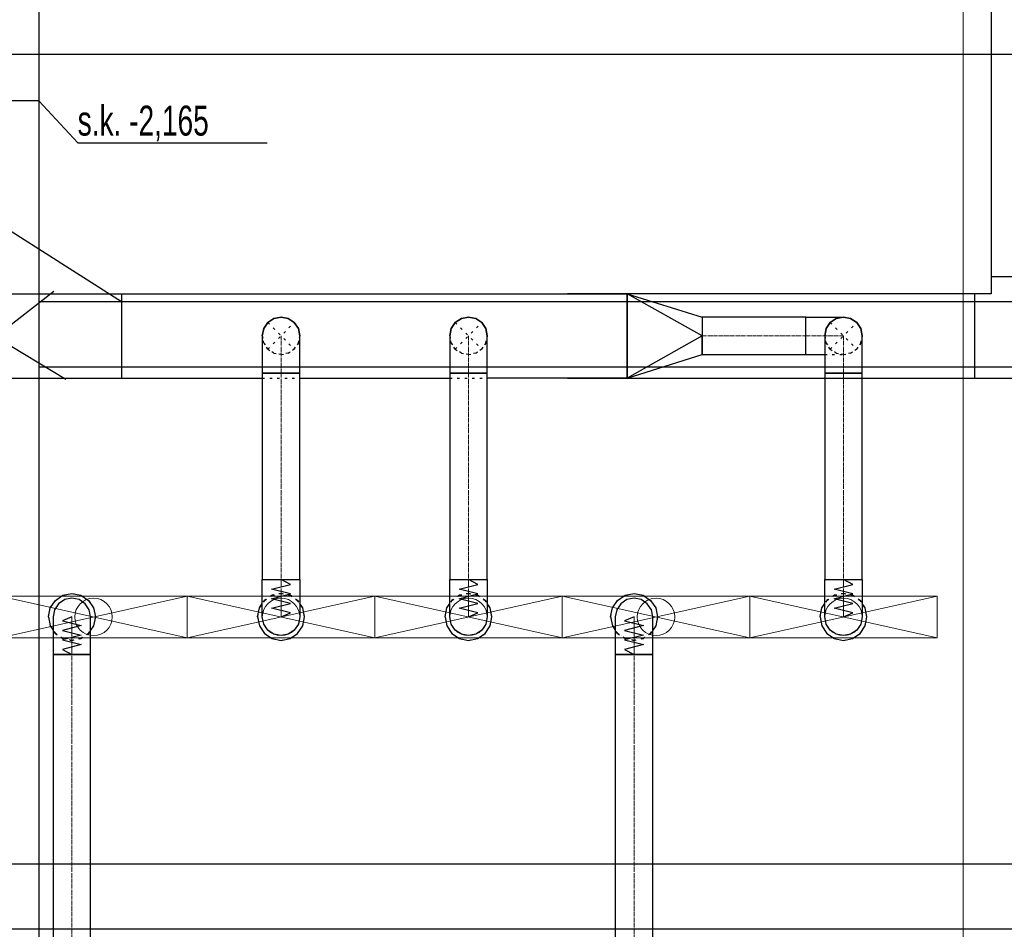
# Model space of a CAD drawing. Header units: centimetres. Extents: x -149939 to 48626, y -46000 to 152985.
# Tile 86 of 256: x -45862 to -40611, y 60329 to 65183. Entities that reach past the tile are written whole.
import ezdxf

# ---------------------------------------------------------------- set-up
doc = ezdxf.new("R2010")
doc.units = ezdxf.units.CM
doc.header["$LTSCALE"] = 50
for name, pattern in [('CADVENT_CENTERLINE', [9.9, 7.4, -1, 0.5, -1]), ('CADVENT_HIDDEN', [0.8, 0.25, -0.55]), ('Kondygnacja  -0_5$0$HIDDEN', [9.525, 6.35, -3.175]), ('Kondygnacja  -0_5$0$HIDDEN2', [4.7625, 3.175, -1.5875]), ('Osie rzutów$0$DASHDOT2', [12.7, 6.35, -3.175, 0, -3.175])]:
    doc.linetypes.add(name, pattern=pattern)
for name, color, linetype in [('01-103-Went PP_poziom-0_5$0$L_Nawiew', 7, 'Continuous'), ('bgde-nawiewDETAILS', 1, 'Continuous'), ('bgde-nawiewEXP', 7, 'Continuous'), ('bgde-nawiewHIDDEN', 250, 'Continuous'), ('IS_zmiany 2024', 1, 'Continuous'), ('Kondygnacja  -0_5$0$ARCH_KONSTR_POWYŻEJ RZUTU', 8, 'Kondygnacja  -0_5$0$HIDDEN'), ('Kondygnacja  -0_5$0$ARCH_KONSTR_POWYŻEJ RZUTU_IST', 8, 'Kondygnacja  -0_5$0$HIDDEN2'), ('Osie rzutów$0$ARCH_INFO_OSIE_IST', 8, 'Osie rzutów$0$DASHDOT2'), ('Osie rzutów$0$ARCH_INFO_OSIE_OPISY_IST', 8, 'Continuous')]:
    doc.layers.add(name, color=color, linetype=linetype)
for name, color, linetype, lineweight in [('bgde-nawiewCEN', 7, 'Continuous', 13), ('bgde_nawiewnik', 11, 'Continuous', 5), ('RFCU', 6, 'Continuous', 30)]:
    doc.layers.add(name, color=color, linetype=linetype, lineweight=lineweight)
doc.styles.add('Kondygnacja  -0_5$0$BIKTS', font='bikromsw.shx', dxfattribs={"width": 0.8})

# ---------------------------------------------------------------- blocks, each defined once
blk = doc.blocks.new('Osie rzutów')
at = {"layer": 'Osie rzutów$0$ARCH_INFO_OSIE_IST', "ltscale": 10}
blk.add_line((4436.04, 11000), (13655, 11000), dxfattribs=at)
blk = doc.blocks.new('Kondygnacja  -0_5$0$konstrukcja istniejąca -0.5')
at = {"layer": 'Kondygnacja  -0_5$0$ARCH_KONSTR_POWYŻEJ RZUTU_IST', "ltscale": 10}
for points in [[(7538, 10975), (7382, 10975), (7382, 11025), (7538, 11025), (7538, 10975)], [(7538, 10975), (7538, 9825)], [(7355.93, 10567.89), (8399.93, 10567.89)], [(7538, 10567.89), (8582, 10567.89)], [(8399.93, 10532.89), (7355.93, 10532.89)], [(8582, 10532.89), (7538, 10532.89)]]:
    blk.add_lwpolyline(points, dxfattribs=at)
at = {"layer": 'Kondygnacja  -0_5$0$ARCH_KONSTR_POWYŻEJ RZUTU_IST'}
blk.add_lwpolyline([(7538, 10975), (7558.69, 10952.53), (7659.84, 10952.53)], dxfattribs=at)
at = {"layer": 'Kondygnacja  -0_5$0$ARCH_KONSTR_POWYŻEJ RZUTU_IST', "ltscale": 10, "elevation": 0}
for points in [[(7538, 10867.89), (8582, 10867.89)], [(8582, 10832.89), (7538, 10832.89)]]:
    blk.add_lwpolyline(points, dxfattribs=at)
at = {"layer": 'Kondygnacja  -0_5$0$ARCH_KONSTR_POWYŻEJ RZUTU_IST', "style": 'Kondygnacja  -0_5$0$BIKTS', "width": 0.7}
blk.add_text('s.k. -2,165', height=16, dxfattribs=at).set_placement((7558.69, 10956.46))
blk = doc.blocks.new('A$C066D7839')
at = {"layer": 'bgde_nawiewnik', "color": 7}
for p, q in [((-50, -11.15), (-50, 11.15)), ((-50, 11.15), (50, 11.15)), ((-50, -11.15), (50, 11.15)), ((50, -11.15), (-50, 11.15)), ((50, 11.15), (50, -11.15)), ((50, -11.15), (-50, -11.15))]:
    blk.add_line(p, q, dxfattribs=at)
blk.add_circle((0, 0), 10, dxfattribs=at)

msp = doc.modelspace()

# ---------------------------------------------------------------- linework, layer by layer
at = {"layer": 'bgde-nawiewCEN', "linetype": 'CADVENT_CENTERLINE', "ltscale": 0.06}
for p, q in [((-44468.407, 63296.017), (-44468.407, 63496.017)), ((-43468.407, 63296.017), (-43468.407, 63496.017)), ((-42221.425, 63496.017), (-41668.407, 63496.017)), ((-41668.407, 63496.017), (-41468.407, 63496.017)), ((-41468.407, 63296.017), (-41468.407, 63496.017)), ((-44468.407, 63296.017), (-44468.407, 62196.041)), ((-43468.407, 63296.017), (-43468.407, 62196.041)), ((-41468.407, 63296.017), (-41468.407, 62196.041)), ((-44468.407, 62196.041), (-44468.407, 62177.345)), ((-43468.407, 62196.041), (-43468.407, 62177.345)), ((-41468.407, 62196.041), (-41468.407, 62177.345)), ((-44468.407, 62177.345), (-44468.407, 62126.234)), ((-43468.407, 62177.345), (-43468.407, 62126.234)), ((-41468.407, 62177.345), (-41468.407, 62126.234)), ((-44468.407, 62126.234), (-44468.407, 62098.441)), ((-44468.407, 62098.441), (-44468.407, 62074.915)), ((-43468.407, 62126.234), (-43468.407, 62098.441)), ((-43468.407, 62098.441), (-43468.407, 62074.915)), ((-41468.407, 62126.234), (-41468.407, 62098.441)), ((-41468.407, 62098.441), (-41468.407, 62074.915)), ((-44468.407, 62074.915), (-44468.407, 62055.3)), ((-44468.407, 62055.3), (-44468.407, 62039.241)), ((-44468.407, 62039.241), (-44468.407, 62026.382)), ((-44468.407, 62026.382), (-44468.407, 62016.367)), ((-43468.407, 62074.915), (-43468.407, 62055.3)), ((-43468.407, 62055.3), (-43468.407, 62039.241)), ((-43468.407, 62039.241), (-43468.407, 62026.382)), ((-43468.407, 62026.382), (-43468.407, 62016.367)), ((-41468.407, 62074.915), (-41468.407, 62055.3)), ((-41468.407, 62055.3), (-41468.407, 62039.241)), ((-41468.407, 62039.241), (-41468.407, 62026.382)), ((-41468.407, 62026.382), (-41468.407, 62016.367)), ((-45583.864, 61995.567), (-45583.864, 61996.041)), ((-45583.864, 61994.441), (-45583.864, 61995.567)), ((-45583.864, 61992.248), (-45583.864, 61994.441)), ((-45583.864, 61988.634), (-45583.864, 61992.248)), ((-45583.864, 61983.241), (-45583.864, 61988.634)), ((-45583.864, 61975.715), (-45583.864, 61983.241)), ((-45583.864, 61965.7), (-45583.864, 61975.715)), ((-44468.407, 62016.367), (-44468.407, 62008.841)), ((-44468.407, 62008.841), (-44468.407, 62003.448)), ((-44468.407, 62003.448), (-44468.407, 61999.834)), ((-44468.407, 61999.834), (-44468.407, 61997.641)), ((-44468.407, 61997.641), (-44468.407, 61996.515)), ((-44468.407, 61996.515), (-44468.407, 61996.041)), ((-43468.407, 62016.367), (-43468.407, 62008.841)), ((-43468.407, 62008.841), (-43468.407, 62003.448)), ((-43468.407, 62003.448), (-43468.407, 61999.834)), ((-43468.407, 61999.834), (-43468.407, 61997.641)), ((-43468.407, 61997.641), (-43468.407, 61996.515)), ((-43468.407, 61996.515), (-43468.407, 61996.041)), ((-42585.602, 61995.567), (-42585.602, 61996.041)), ((-42585.602, 61994.441), (-42585.602, 61995.567)), ((-42585.602, 61992.248), (-42585.602, 61994.441)), ((-42585.602, 61988.634), (-42585.602, 61992.248)), ((-42585.602, 61983.241), (-42585.602, 61988.634)), ((-42585.602, 61975.715), (-42585.602, 61983.241)), ((-42585.602, 61965.7), (-42585.602, 61975.715)), ((-41468.407, 62016.367), (-41468.407, 62008.841)), ((-41468.407, 62008.841), (-41468.407, 62003.448)), ((-41468.407, 62003.448), (-41468.407, 61999.834)), ((-41468.407, 61999.834), (-41468.407, 61997.641)), ((-41468.407, 61997.641), (-41468.407, 61996.515)), ((-41468.407, 61996.515), (-41468.407, 61996.041)), ((-45583.864, 61952.841), (-45583.864, 61965.7)), ((-45583.864, 61936.782), (-45583.864, 61952.841)), ((-45583.864, 61917.167), (-45583.864, 61936.782)), ((-42585.602, 61952.841), (-42585.602, 61965.7)), ((-42585.602, 61936.782), (-42585.602, 61952.841)), ((-42585.602, 61917.167), (-42585.602, 61936.782)), ((-45583.864, 61893.641), (-45583.864, 61917.167)), ((-45583.864, 61865.848), (-45583.864, 61893.641)), ((-45583.864, 61814.737), (-45583.864, 61865.848)), ((-42585.602, 61893.641), (-42585.602, 61917.167)), ((-42585.602, 61865.848), (-42585.602, 61893.641)), ((-42585.602, 61814.737), (-42585.602, 61865.848)), ((-45583.864, 61796.041), (-45583.864, 61814.737)), ((-42585.602, 61796.041), (-42585.602, 61814.737)), ((-45583.864, 57755.046), (-45583.864, 61796.041)), ((-42585.602, 57755.046), (-42585.602, 61796.041))]:
    msp.add_line(p, q, dxfattribs=at)
at = {"layer": 'bgde-nawiewDETAILS', "linetype": 'CADVENT_HIDDEN'}
for p, q in [((-44539.118, 63425.306), (-44397.697, 63566.728)), ((-44539.118, 63566.728), (-44397.697, 63425.306)), ((-43539.118, 63425.306), (-43397.697, 63566.728)), ((-43539.118, 63566.728), (-43397.697, 63425.306)), ((-41539.118, 63425.306), (-41397.697, 63566.728)), ((-41539.118, 63566.728), (-41397.697, 63425.306))]:
    msp.add_line(p, q, dxfattribs=at)
at = {"layer": 'bgde-nawiewEXP', "linetype": 'Continuous'}
for points in [[(-52242.547, 63271.017), (-52242.547, 63721.017), (-42621.425, 63721.017), (-42221.425, 63596.017), (-42221.425, 63496.017), (-42621.425, 63721.017), (-42621.425, 63271.017), (-42221.425, 63396.017), (-42221.425, 63496.017), (-42621.425, 63271.017), (-43368.407, 63271.017)], [(-42621.425, 63271.017), (-42621.425, 63721.017)], [(-41668.407, 63396.017), (-41668.407, 63596.017), (-41468.407, 63596.017), (-41506.676, 63588.405), (-41539.118, 63566.728), (-41560.795, 63534.285), (-41568.407, 63496.017), (-41560.795, 63534.285), (-41539.118, 63566.728), (-41506.676, 63588.405), (-41468.407, 63596.017), (-41430.139, 63588.405), (-41397.697, 63566.728), (-41376.019, 63534.285), (-41368.407, 63496.017), (-41376.019, 63534.285), (-41397.697, 63566.728), (-41430.139, 63588.405), (-41468.407, 63596.017), (-41506.676, 63588.405), (-41539.118, 63566.728), (-41560.795, 63534.285), (-41568.407, 63496.017), (-41568.407, 63296.017), (-41368.407, 63296.017), (-41368.407, 63496.017), (-41376.019, 63534.285), (-41397.697, 63566.728), (-41430.139, 63588.405), (-41468.407, 63596.017)], [(-41668.407, 63396.017), (-41568.407, 63396.017)], [(-46086.383, 63271.017), (-44568.407, 63271.017)], [(-44368.407, 63271.017), (-43568.407, 63271.017)], [(-45708.864, 61996.041), (-45699.349, 62043.877), (-45672.253, 62084.429), (-45631.7, 62111.526), (-45583.864, 62121.041), (-45536.029, 62111.526), (-45495.476, 62084.429), (-45468.38, 62043.877), (-45458.864, 61996.041), (-45468.38, 61948.206), (-45483.864, 61925.031)], [(-42710.602, 61996.041), (-42701.087, 62043.877), (-42673.99, 62084.429), (-42633.437, 62111.526), (-42585.602, 62121.041), (-42537.766, 62111.526), (-42497.213, 62084.429), (-42470.117, 62043.877), (-42460.602, 61996.041), (-42470.117, 61948.206), (-42485.602, 61925.031)], [(-44593.407, 61996.041), (-44583.892, 61948.206), (-44556.796, 61907.653), (-44516.243, 61880.556), (-44468.407, 61871.041), (-44420.572, 61880.556), (-44380.019, 61907.653), (-44352.922, 61948.206), (-44343.407, 61996.041), (-44352.922, 62043.877), (-44368.407, 62067.051)], [(-44593.407, 61996.041), (-44583.892, 62043.877), (-44568.407, 62067.051)], [(-43593.407, 61996.041), (-43583.892, 61948.206), (-43556.796, 61907.653), (-43516.243, 61880.556), (-43468.407, 61871.041), (-43420.572, 61880.556), (-43380.019, 61907.653), (-43352.922, 61948.206), (-43343.407, 61996.041), (-43352.922, 62043.877), (-43368.407, 62067.051)], [(-43593.407, 61996.041), (-43583.892, 62043.877), (-43568.407, 62067.051)], [(-41593.407, 61996.041), (-41583.892, 61948.206), (-41556.796, 61907.653), (-41516.243, 61880.556), (-41468.407, 61871.041), (-41420.572, 61880.556), (-41380.019, 61907.653), (-41352.922, 61948.206), (-41343.407, 61996.041), (-41352.922, 62043.877), (-41368.407, 62067.051)], [(-41593.407, 61996.041), (-41583.892, 62043.877), (-41568.407, 62067.051)], [(-45708.864, 61996.041), (-45699.349, 61948.206), (-45683.864, 61925.031)], [(-42710.602, 61996.041), (-42701.087, 61948.206), (-42685.602, 61925.031)]]:
    msp.add_lwpolyline(points, dxfattribs=at)
for points in [[(-44568.407, 63296.017), (-44368.407, 63296.017), (-44368.407, 63496.017), (-44376.019, 63534.285), (-44397.697, 63566.728), (-44430.139, 63588.405), (-44468.407, 63596.017), (-44506.676, 63588.405), (-44539.118, 63566.728), (-44560.795, 63534.285), (-44568.407, 63496.017), (-44560.795, 63534.285), (-44539.118, 63566.728), (-44506.676, 63588.405), (-44468.407, 63596.017), (-44430.139, 63588.405), (-44397.697, 63566.728), (-44376.019, 63534.285), (-44368.407, 63496.017), (-44376.019, 63534.285), (-44397.697, 63566.728), (-44430.139, 63588.405), (-44468.407, 63596.017), (-44506.676, 63588.405), (-44539.118, 63566.728), (-44560.795, 63534.285), (-44568.407, 63496.017), (-44568.407, 63335.035)], [(-43568.407, 63296.017), (-43368.407, 63296.017), (-43368.407, 63496.017), (-43376.019, 63534.285), (-43397.697, 63566.728), (-43430.139, 63588.405), (-43468.407, 63596.017), (-43506.676, 63588.405), (-43539.118, 63566.728), (-43560.795, 63534.285), (-43568.407, 63496.017), (-43560.795, 63534.285), (-43539.118, 63566.728), (-43506.676, 63588.405), (-43468.407, 63596.017), (-43430.139, 63588.405), (-43397.697, 63566.728), (-43376.019, 63534.285), (-43368.407, 63496.017), (-43376.019, 63534.285), (-43397.697, 63566.728), (-43430.139, 63588.405), (-43468.407, 63596.017), (-43506.676, 63588.405), (-43539.118, 63566.728), (-43560.795, 63534.285), (-43568.407, 63496.017), (-43568.407, 63335.035)], [(-42221.424, 63396.017), (-41668.407, 63396.017), (-41668.407, 63596.017), (-42221.424, 63596.017), (-42221.424, 63403.629)], [(-44568.407, 62196.041), (-44368.407, 62196.041), (-44368.407, 63296.017), (-44568.407, 63296.017)], [(-43568.407, 62196.041), (-43368.407, 62196.041), (-43368.407, 63296.017), (-43568.407, 63296.017)], [(-41568.407, 63296.017), (-41568.407, 62196.041), (-41368.407, 62196.041), (-41368.407, 63296.017), (-41560.795, 63296.017)], [(-44568.407, 62026.382), (-44568.407, 62196.041), (-44368.407, 62196.041), (-44368.407, 61996.041), (-44376.019, 61957.773), (-44397.697, 61925.33), (-44430.139, 61903.653), (-44468.407, 61896.041), (-44506.676, 61903.653), (-44539.118, 61925.33), (-44560.795, 61957.773), (-44568.407, 61996.041), (-44568.407, 62016.367)], [(-43568.407, 62126.234), (-43568.407, 62196.041), (-43368.407, 62196.041), (-43368.407, 61996.041), (-43376.019, 61957.773), (-43397.697, 61925.33), (-43430.139, 61903.653), (-43468.407, 61896.041), (-43506.676, 61903.653), (-43539.118, 61925.33), (-43560.795, 61957.773), (-43568.407, 61996.041), (-43568.407, 62098.441)], [(-41568.407, 62098.441), (-41568.407, 62196.041), (-41368.407, 62196.041), (-41368.407, 61996.041), (-41376.019, 61957.773), (-41397.697, 61925.33), (-41430.139, 61903.653), (-41468.407, 61896.041), (-41506.676, 61903.653), (-41539.118, 61925.33), (-41560.795, 61957.773), (-41568.407, 61996.041), (-41568.407, 62074.915)], [(-45683.864, 61965.7), (-45683.864, 61796.041), (-45483.864, 61796.041), (-45483.864, 61996.041), (-45491.476, 62034.309), (-45513.154, 62066.752), (-45545.596, 62088.429), (-45583.864, 62096.041), (-45622.133, 62088.429), (-45654.575, 62066.752), (-45676.252, 62034.309), (-45683.864, 61996.041), (-45683.864, 61975.715)], [(-42685.602, 61975.715), (-42685.602, 61796.041), (-42485.602, 61796.041), (-42485.602, 61996.041), (-42493.214, 62034.309), (-42514.891, 62066.752), (-42547.333, 62088.429), (-42585.602, 62096.041), (-42623.87, 62088.429), (-42656.312, 62066.752), (-42677.99, 62034.309), (-42685.602, 61996.041), (-42685.602, 61983.241)], [(-45683.864, 57755.046), (-45483.864, 57755.046), (-45483.864, 61796.041), (-45683.864, 61796.041)], [(-42685.602, 57755.046), (-42485.602, 57755.046), (-42485.602, 61796.041), (-42685.602, 61796.041)]]:
    msp.add_lwpolyline(points, close=True, dxfattribs=at)
at = {"layer": 'bgde-nawiewEXP'}
for points in [[(-44468.407, 61996.041), (-44418.407, 62017.339), (-44518.407, 62042.701), (-44418.407, 62067.921), (-44518.407, 62093.206), (-44418.407, 62118.741), (-44518.407, 62144.1), (-44418.407, 62169.559), (-44468.407, 62196.041)], [(-43468.407, 61996.041), (-43418.407, 62017.339), (-43518.407, 62042.701), (-43418.407, 62067.921), (-43518.407, 62093.206), (-43418.407, 62118.741), (-43518.407, 62144.1), (-43418.407, 62169.559), (-43468.407, 62196.041)], [(-41468.407, 61996.041), (-41418.407, 62017.339), (-41518.407, 62042.701), (-41418.407, 62067.921), (-41518.407, 62093.206), (-41418.407, 62118.741), (-41518.407, 62144.1), (-41418.407, 62169.559), (-41468.407, 62196.041)], [(-45583.864, 61996.041), (-45633.864, 61974.743), (-45533.864, 61949.382), (-45633.864, 61924.161), (-45533.864, 61898.876), (-45633.864, 61873.341), (-45533.864, 61847.982), (-45633.864, 61822.523), (-45583.864, 61796.041)], [(-42585.602, 61996.041), (-42635.602, 61974.743), (-42535.602, 61949.382), (-42635.602, 61924.161), (-42535.602, 61898.876), (-42635.602, 61873.341), (-42535.602, 61847.982), (-42635.602, 61822.523), (-42585.602, 61796.041)]]:
    msp.add_lwpolyline(points, dxfattribs=at)
at = {"layer": 'bgde-nawiewHIDDEN', "linetype": 'CADVENT_HIDDEN'}
for points in [[(-44568.407, 63496.017), (-44560.795, 63457.749), (-44539.118, 63425.306), (-44506.676, 63403.629), (-44468.407, 63396.017), (-44430.139, 63403.629), (-44397.697, 63425.306), (-44376.019, 63457.749), (-44368.407, 63496.017), (-44376.019, 63457.749), (-44397.697, 63425.306), (-44430.139, 63403.629), (-44468.407, 63396.017), (-44506.676, 63403.629), (-44539.118, 63425.306), (-44560.795, 63457.749)], [(-43568.407, 63496.017), (-43560.795, 63457.749), (-43539.118, 63425.306), (-43506.676, 63403.629), (-43468.407, 63396.017), (-43430.139, 63403.629), (-43397.697, 63425.306), (-43376.019, 63457.749), (-43368.407, 63496.017), (-43376.019, 63457.749), (-43397.697, 63425.306), (-43430.139, 63403.629), (-43468.407, 63396.017), (-43506.676, 63403.629), (-43539.118, 63425.306), (-43560.795, 63457.749)]]:
    msp.add_lwpolyline(points, close=True, dxfattribs=at)
for points in [[(-41568.407, 63396.017), (-41468.407, 63396.017), (-41506.676, 63403.629), (-41539.118, 63425.306), (-41560.795, 63457.749), (-41568.407, 63496.017), (-41560.795, 63457.749), (-41539.118, 63425.306), (-41506.676, 63403.629), (-41468.407, 63396.017), (-41430.139, 63403.629), (-41397.697, 63425.306), (-41376.019, 63457.749), (-41368.407, 63496.017), (-41376.019, 63457.749), (-41397.697, 63425.306), (-41430.139, 63403.629), (-41468.407, 63396.017)], [(-44568.407, 63271.017), (-44368.407, 63271.017)], [(-43568.407, 63271.017), (-43368.407, 63271.017)], [(-45708.864, 61996.041), (-45699.349, 62043.877), (-45672.253, 62084.429), (-45631.7, 62111.526), (-45583.864, 62121.041), (-45536.029, 62111.526), (-45495.476, 62084.429), (-45468.38, 62043.877), (-45458.864, 61996.041), (-45468.38, 61948.206), (-45495.476, 61907.653), (-45536.029, 61880.556), (-45583.864, 61871.041), (-45631.7, 61880.556), (-45672.253, 61907.653), (-45631.7, 61880.556), (-45583.864, 61871.041), (-45536.029, 61880.556), (-45495.476, 61907.653), (-45483.864, 61925.031)], [(-44593.407, 61996.041), (-44583.892, 61948.206), (-44556.796, 61907.653), (-44516.243, 61880.556), (-44468.407, 61871.041), (-44420.572, 61880.556), (-44380.019, 61907.653), (-44352.922, 61948.206), (-44343.407, 61996.041), (-44352.922, 62043.877), (-44380.019, 62084.429), (-44420.572, 62111.526), (-44468.407, 62121.041), (-44516.243, 62111.526), (-44556.796, 62084.429), (-44568.407, 62067.051)], [(-44593.407, 61996.041), (-44583.892, 62043.877), (-44556.796, 62084.429), (-44516.243, 62111.526), (-44468.407, 62121.041), (-44420.572, 62111.526), (-44380.019, 62084.429), (-44368.407, 62067.051)], [(-43593.407, 61996.041), (-43583.892, 61948.206), (-43556.796, 61907.653), (-43516.243, 61880.556), (-43468.407, 61871.041), (-43420.572, 61880.556), (-43380.019, 61907.653), (-43352.922, 61948.206), (-43343.407, 61996.041), (-43352.922, 62043.877), (-43380.019, 62084.429), (-43420.572, 62111.526), (-43468.407, 62121.041), (-43516.243, 62111.526), (-43556.796, 62084.429), (-43568.407, 62067.051)], [(-43593.407, 61996.041), (-43583.892, 62043.877), (-43556.796, 62084.429), (-43516.243, 62111.526), (-43468.407, 62121.041), (-43420.572, 62111.526), (-43380.019, 62084.429), (-43368.407, 62067.051)], [(-42710.602, 61996.041), (-42701.087, 62043.877), (-42673.99, 62084.429), (-42633.437, 62111.526), (-42585.602, 62121.041), (-42537.766, 62111.526), (-42497.213, 62084.429), (-42470.117, 62043.877), (-42460.602, 61996.041), (-42470.117, 61948.206), (-42497.213, 61907.653), (-42537.766, 61880.556), (-42585.602, 61871.041), (-42633.437, 61880.556), (-42673.99, 61907.653), (-42633.437, 61880.556), (-42585.602, 61871.041), (-42537.766, 61880.556), (-42497.213, 61907.653), (-42485.602, 61925.031)], [(-41593.407, 61996.041), (-41583.892, 61948.206), (-41556.796, 61907.653), (-41516.243, 61880.556), (-41468.407, 61871.041), (-41420.572, 61880.556), (-41380.019, 61907.653), (-41352.922, 61948.206), (-41343.407, 61996.041), (-41352.922, 62043.877), (-41380.019, 62084.429), (-41420.572, 62111.526), (-41468.407, 62121.041), (-41516.243, 62111.526), (-41556.796, 62084.429), (-41568.407, 62067.051)], [(-41593.407, 61996.041), (-41583.892, 62043.877), (-41556.796, 62084.429), (-41516.243, 62111.526), (-41468.407, 62121.041), (-41420.572, 62111.526), (-41380.019, 62084.429), (-41368.407, 62067.051)], [(-45708.864, 61996.041), (-45699.349, 61948.206), (-45672.253, 61907.653), (-45683.864, 61925.031)], [(-42710.602, 61996.041), (-42701.087, 61948.206), (-42673.99, 61907.653), (-42685.602, 61925.031)]]:
    msp.add_lwpolyline(points, dxfattribs=at)
at = {"layer": 'IS_zmiany 2024'}
for p, q in [((-40681.23, 69392.248), (-40681.23, 63721.017)), ((-47424.806, 65019.247), (-45320, 63678.947, 0)), ((-40181.23, 63810), (-40681.23, 63810, 0)), ((-46406.297, 63168.641), (-45680.238, 63733.652)), ((-46386.297, 63728.641), (-45615.507, 63264.01)), ((-45320, 63721.017), (-45320, 63271.017)), ((-40681.23, 63721.017), (-42940, 63721.017)), ((-40770, 63721.017), (-40770, 63271.017)), ((-42940, 63271.017), (-39757.838, 63271.017))]:
    msp.add_line(p, q, dxfattribs=at)
at = {"layer": 'IS_zmiany 2024', "color": 30, "lineweight": 30}
msp.add_lwpolyline([(-47160, 65000), (-22185, 65000), (-22185, 52985), (-47160, 52985)], close=True, dxfattribs=at)
at = {"layer": 'RFCU', "color": 94, "lineweight": 15}
msp.add_line((-40830, 70320), (-40830, 58020), dxfattribs=at)

# ---------------------------------------------------------------- block references
at = {"layer": '01-103-Went PP_poziom-0_5$0$L_Nawiew', "xscale": 10, "yscale": 10, "zscale": 10}
for p in [(-45468.405, 61996.041, 1117.041), (-45468.405, 61996.041, 1117.041), (-44468.405, 61996.041, 1117.041), (-43468.405, 61996.041, 1117.041), (-42468.405, 61996.041, 1117.041), (-41468.405, 61996.041, 1117.041)]:
    msp.add_blockref('A$C066D7839', p, dxfattribs=at)
at = {"layer": 'Kondygnacja  -0_5$0$ARCH_KONSTR_POWYŻEJ RZUTU', "xscale": 10, "yscale": 10, "zscale": 10}
msp.add_blockref('Kondygnacja  -0_5$0$konstrukcja istniejąca -0.5', (-121140, -45000), dxfattribs=at)
at = {"layer": 'Osie rzutów$0$ARCH_INFO_OSIE_OPISY_IST', "color": 30, "xscale": 10, "yscale": 10, "zscale": 10}
msp.add_blockref('Osie rzutów', (-121140, -45000), dxfattribs=at)

doc.saveas('drawing.dxf')
